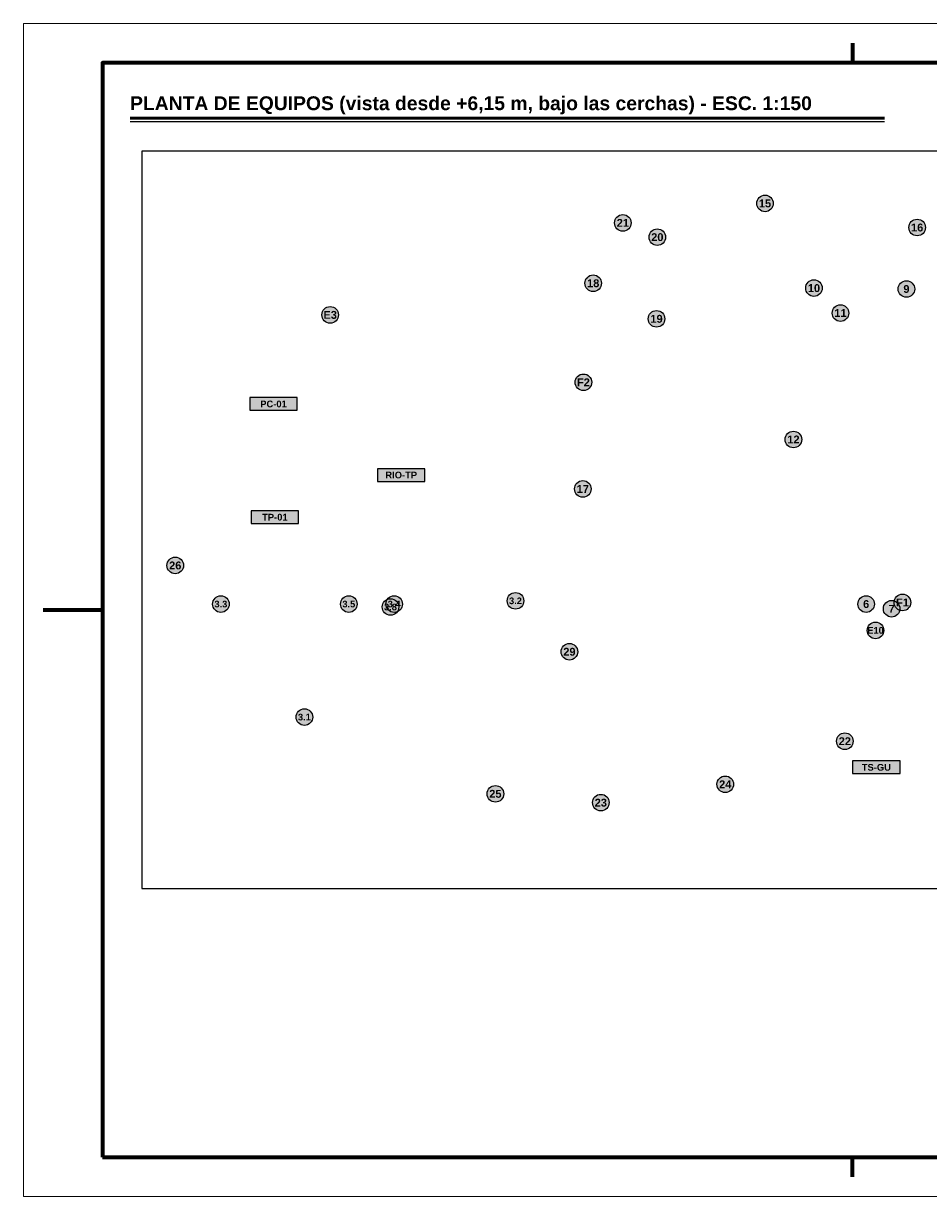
# Model space of a CAD drawing. Header units: millimetres. Extents: x 0 to 420, y 0 to 297.
# Tile 1 of 2: x 0 to 229, y 0 to 297. Entities that reach past the tile are written whole.
import ezdxf
from ezdxf.enums import TextEntityAlignment as Align

# ---------------------------------------------------------------- set-up
doc = ezdxf.new("R2010")
doc.units = ezdxf.units.MM
doc.header["$LTSCALE"] = 0.5
for name, color, linetype, lineweight in [('AUXILIAR', 9, 'CONTINUOUS', 13), ('CONTORNO', 7, 'CONTINUOUS', 50), ('COTAS', 7, 'CONTINUOUS', 25), ('FINO', 7, 'CONTINUOUS', 25), ('HOJA', 8, 'CONTINUOUS', 13), ('RECUADRO', 7, 'CONTINUOUS', 70), ('RELLENO', 9, 'CONTINUOUS', 13), ('TEXTO', 7, 'CONTINUOUS', 25)]:
    doc.layers.add(name, color=color, linetype=linetype, lineweight=lineweight)
doc.styles.add('NEGRITA', font='arialbd.ttf')
picture_1 = doc.add_image_def('image1.png', size_in_pixel=(2991, 2204))

msp = doc.modelspace()

# ---------------------------------------------------------------- hatches: boundary and pattern name
at = {"layer": 'RELLENO', "true_color": 0xffffff}
h = msp.add_hatch(color=7, dxfattribs=at)
edge = h.paths.add_edge_path()
edge.add_arc((187.8, 251.44), 2.1, 0, 360)
h = msp.add_hatch(color=7, dxfattribs=at)
edge = h.paths.add_edge_path()
edge.add_arc((151.8, 246.51), 2.1, 0, 360)
h = msp.add_hatch(color=7, dxfattribs=at)
edge = h.paths.add_edge_path()
edge.add_arc((226.33, 245.34), 2.1, 0, 360)
h = msp.add_hatch(color=7, dxfattribs=at)
edge = h.paths.add_edge_path()
edge.add_arc((160.53, 242.9), 2.1, 0, 360)
h = msp.add_hatch(color=7, dxfattribs=at)
edge = h.paths.add_edge_path()
edge.add_arc((144.29, 231.23), 2.1, 0, 360)
h = msp.add_hatch(color=7, dxfattribs=at)
edge = h.paths.add_edge_path()
edge.add_arc((200.2, 230), 2.1, 0, 360)
h = msp.add_hatch(color=7, dxfattribs=at)
edge = h.paths.add_edge_path()
edge.add_arc((223.62, 229.77), 2.1, 0, 360)
h = msp.add_hatch(color=7, dxfattribs=at)
edge = h.paths.add_edge_path()
edge.add_arc((206.91, 223.68), 2.1, 0, 360)
h = msp.add_hatch(color=7, dxfattribs=at)
edge = h.paths.add_edge_path()
edge.add_arc((77.68, 223.22), 2.1, 0, 360)
h = msp.add_hatch(color=7, dxfattribs=at)
edge = h.paths.add_edge_path()
edge.add_arc((160.33, 222.22), 2.1, 0, 360)
h = msp.add_hatch(color=7, dxfattribs=at)
edge = h.paths.add_edge_path()
edge.add_arc((141.82, 206.15), 2.1, 0, 360)
at = {"layer": 'RELLENO', "true_color": 0xffecc8}
for points in [[(57.33, 199.07), (69.33, 199.07), (69.33, 202.27), (57.33, 202.27)], [(89.67, 181.07), (101.67, 181.07), (101.67, 184.27), (89.67, 184.27)], [(57.67, 170.4), (69.67, 170.4), (69.67, 173.6), (57.67, 173.6)], [(210, 107.07), (222, 107.07), (222, 110.27), (210, 110.27)]]:
    msp.add_hatch(color=7, dxfattribs=at).paths.add_polyline_path(points)
at = {"layer": 'RELLENO', "true_color": 0xffffff}
h = msp.add_hatch(color=7, dxfattribs=at)
edge = h.paths.add_edge_path()
edge.add_arc((195, 191.67), 2.1, 0, 360)
h = msp.add_hatch(color=7, dxfattribs=at)
edge = h.paths.add_edge_path()
edge.add_arc((141.67, 179.15), 2.1, 0, 360)
h = msp.add_hatch(color=7, dxfattribs=at)
edge = h.paths.add_edge_path()
edge.add_arc((38.44, 159.78), 2.1, 0, 360)
h = msp.add_hatch(color=7, dxfattribs=at)
edge = h.paths.add_edge_path()
edge.add_arc((50, 150), 2.1, 0, 360)
h = msp.add_hatch(color=7, dxfattribs=at)
edge = h.paths.add_edge_path()
edge.add_arc((82.4, 150), 2.1, 0, 360)
h = msp.add_hatch(color=7, dxfattribs=at)
edge = h.paths.add_edge_path()
edge.add_arc((93.88, 150), 2.1, 0, 360)
h = msp.add_hatch(color=7, dxfattribs=at)
edge = h.paths.add_edge_path()
edge.add_arc((124.61, 150.82), 2.1, 0, 360)
h = msp.add_hatch(color=7, dxfattribs=at)
edge = h.paths.add_edge_path()
edge.add_arc((213.41, 150), 2.1, 0, 360)
h = msp.add_hatch(color=7, dxfattribs=at)
edge = h.paths.add_edge_path()
edge.add_arc((222.61, 150.41), 2.1, 0, 360)
h = msp.add_hatch(color=7, dxfattribs=at)
edge = h.paths.add_edge_path()
edge.add_arc((92.95, 149.26), 2.1, 0, 360)
h = msp.add_hatch(color=7, dxfattribs=at)
edge = h.paths.add_edge_path()
edge.add_arc((219.87, 148.81), 2.1, 0, 360)
h = msp.add_hatch(color=7, dxfattribs=at)
edge = h.paths.add_edge_path()
edge.add_arc((215.79, 143.34), 2.1, 0, 360)
h = msp.add_hatch(color=7, dxfattribs=at)
edge = h.paths.add_edge_path()
edge.add_arc((138.27, 137.93), 2.1, 0, 360)
h = msp.add_hatch(color=7, dxfattribs=at)
edge = h.paths.add_edge_path()
edge.add_arc((71.15, 121.39), 2.1, 0, 360)
h = msp.add_hatch(color=7, dxfattribs=at)
edge = h.paths.add_edge_path()
edge.add_arc((208.02, 115.28), 2.1, 0, 360)
h = msp.add_hatch(color=7, dxfattribs=at)
edge = h.paths.add_edge_path()
edge.add_arc((119.52, 101.96), 2.1, 0, 360)
h = msp.add_hatch(color=7, dxfattribs=at)
edge = h.paths.add_edge_path()
edge.add_arc((177.73, 104.37), 2.1, 0, 360)
h = msp.add_hatch(color=7, dxfattribs=at)
edge = h.paths.add_edge_path()
edge.add_arc((146.22, 99.73), 2.1, 0, 360)

# ---------------------------------------------------------------- linework, layer by layer
at = {"layer": 'CONTORNO'}
msp.add_line((27, 273), (218.1, 273), dxfattribs=at)
at = {"layer": 'COTAS'}
for centre in [(187.8, 251.44), (151.8, 246.51), (226.33, 245.34), (160.53, 242.9), (144.29, 231.23), (200.2, 230), (223.62, 229.77), (206.91, 223.68), (77.68, 223.22), (160.33, 222.22), (141.82, 206.15), (195, 191.67), (141.67, 179.15), (38.44, 159.78), (50, 150), (82.4, 150), (93.88, 150), (124.61, 150.82), (213.41, 150), (222.61, 150.41), (92.95, 149.26), (219.87, 148.81), (215.79, 143.34), (138.27, 137.93), (71.15, 121.39), (208.02, 115.28), (119.52, 101.96), (177.73, 104.37), (146.22, 99.73)]:
    msp.add_circle(centre, 2.1, dxfattribs=at)
at = {"layer": 'FINO'}
msp.add_line((27, 272.2), (218.1, 272.2), dxfattribs=at)
for points in [[(30, 78), (283.33, 78), (283.33, 264.68), (30, 264.68)], [(57.33, 199.07), (69.33, 199.07), (69.33, 202.27), (57.33, 202.27)], [(89.67, 181.07), (101.67, 181.07), (101.67, 184.27), (89.67, 184.27)], [(57.67, 170.4), (69.67, 170.4), (69.67, 173.6), (57.67, 173.6)], [(210, 107.07), (222, 107.07), (222, 110.27), (210, 110.27)]]:
    msp.add_lwpolyline(points, close=True, dxfattribs=at)
at = {"layer": 'HOJA'}
msp.add_lwpolyline([(0, 0), (420, 0), (420, 297), (0, 297)], close=True, dxfattribs=at)
at = {"layer": 'RECUADRO'}
for p, q in [((210, 292), (210, 287)), ((5, 148.5), (20, 148.5)), ((210, 5), (210, 10))]:
    msp.add_line(p, q, dxfattribs=at)
msp.add_lwpolyline([(20, 10), (410, 10), (410, 287), (20, 287)], close=True, dxfattribs=at)

# ---------------------------------------------------------------- texts
at = {"layer": 'COTAS', "style": 'NEGRITA'}
for s, height, p in [('15', 1.995, (187.8, 251.44)), ('21', 1.995, (151.8, 246.51)), ('20', 1.995, (160.53, 242.9)), ('16', 1.995, (226.33, 245.34)), ('18', 1.995, (144.29, 231.23)), ('10', 1.995, (200.2, 230)), ('9', 1.99, (223.62, 229.77)), ('E3', 1.995, (77.68, 223.22)), ('19', 1.995, (160.33, 222.22)), ('11', 1.995, (206.91, 223.68)), ('F2', 1.995, (141.82, 206.15)), ('12', 1.995, (195, 191.67)), ('17', 1.995, (141.67, 179.15)), ('26', 1.995, (38.44, 159.78)), ('3.2', 1.68, (124.61, 150.82)), ('3.3', 1.68, (50, 150)), ('3.5', 1.68, (82.4, 150)), ('3.8', 1.68, (92.95, 149.26)), ('3.4', 1.68, (93.88, 150)), ('6', 1.99, (213.41, 150)), ('7', 1.99, (219.87, 148.81)), ('F1', 1.995, (222.61, 150.41)), ('E10', 1.68, (215.79, 143.34)), ('29', 1.995, (138.27, 137.93)), ('3.1', 1.68, (71.15, 121.39)), ('22', 1.995, (208.02, 115.28)), ('24', 1.995, (177.73, 104.37)), ('25', 1.995, (119.52, 101.96)), ('23', 1.995, (146.22, 99.73))]:
    msp.add_text(s, height=height, dxfattribs=at).set_placement(p, align=Align.MIDDLE_CENTER)
at = {"layer": 'TEXTO', "style": 'NEGRITA'}
msp.add_text('PLANTA DE EQUIPOS (vista desde +6,15 m, bajo las cerchas) - ESC. 1:150', height=3.5, dxfattribs=at).set_placement((27, 274), align=Align.BOTTOM_LEFT)
for s, p in [('PC-01', (63.33, 200.67)), ('RIO-TP', (95.67, 182.67)), ('TP-01', (63.67, 172)), ('TS-GU', (216, 108.67))]:
    msp.add_text(s, height=1.7, dxfattribs=at).set_placement(p, align=Align.MIDDLE_CENTER)

# ---------------------------------------------------------------- pictures from other files: only their frames are drawn
at = {"layer": 'AUXILIAR'}
image = msp.add_image(picture_1, insert=(30, 78), size_in_units=(253.33, 186.68), dxfattribs=at)

doc.saveas('drawing.dxf')
